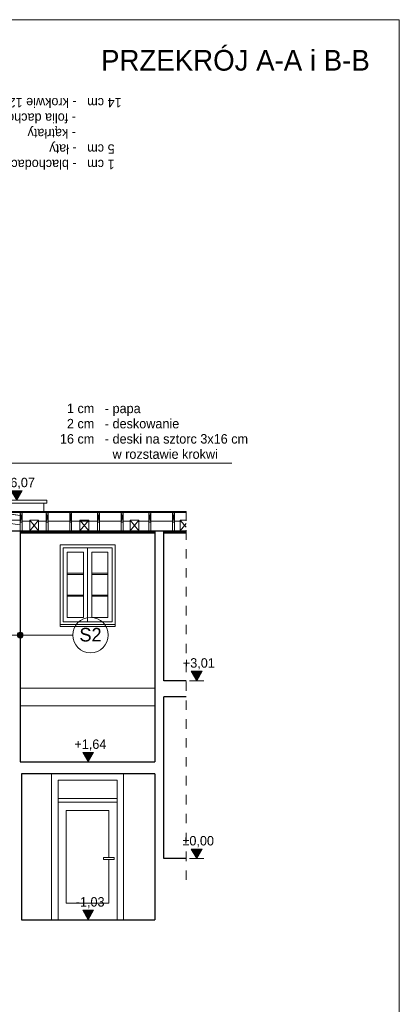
# Model space of a CAD drawing. Extents: x -623047 to -199286, y -27077 to 168279.
# Tile 51 of 194: x -537462 to -531033, y -14797 to 1873. Entities that reach past the tile are written whole.
import ezdxf

# ---------------------------------------------------------------- set-up
doc = ezdxf.new("R2010")
doc.units = 0
doc.header["$MEASUREMENT"] = 0
doc.linetypes.add('Przerywana', pattern=[320, 160, -160])
doc.layers.add('Arch opisy', color=7, linetype='Continuous')
doc.layers.add('INWENT WYMIARY', color=7, linetype='Continuous')
for name, color, linetype, lineweight in [('Arch opisy_Nr_Pióra__1', 7, 'Continuous', 25), ('Arch opisy_Nr_Pióra__21', 7, 'Continuous', 9), ('ARCH TABELA_Nr_Pióra__21', 7, 'Continuous', 9), ('INWENT KONST. DREWNIANA_Nr_Pióra__1', 7, 'Continuous', 25), ('INWENT KONST. DREWNIANA_Nr_Pióra__21', 7, 'Continuous', 9), ('INWENT OPISY_Nr_Pióra__1', 7, 'Continuous', 25), ('INWENT OPISY_Nr_Pióra__21', 7, 'Continuous', 9), ('INWENT STROPY_Nr_Pióra__1', 7, 'Continuous', 25), ('INWENT TEREN_Nr_Pióra__1', 7, 'Continuous', 25), ('INWENT WYMIARY_Nr_Pióra__21', 7, 'Continuous', 9), ('INWENT. DRZWI_Nr_Pióra__5', 7, 'Continuous', 13), ('INWENT. OKNA_Nr_Pióra__5', 7, 'Continuous', 13), ('INWENT.ŚCIANY_Nr_Pióra__1', 7, 'Continuous', 25), ('INWENT.ŚCIANY_Nr_Pióra__21', 7, 'Continuous', 9)]:
    doc.layers.add(name, color=color, linetype=linetype, lineweight=lineweight)
doc.layers.add('INWENT.ŚCIANY_Nr_Pióra__2', color=7, linetype='Continuous', lineweight=13, true_color=0x7f7f7f)
doc.styles.add('GENERATED_STYLE_2', font='txt')
doc.styles.add('GENERATED_STYLE_5', font='txt')
doc.styles.add('GENERATED_STYLE_6', font='txt')

# ---------------------------------------------------------------- blocks, each defined once
blk = doc.blocks.new('Wymiary_8', base_point=(-537511, -6265))
at = {"layer": 'INWENT WYMIARY_Nr_Pióra__21', "linetype": 'Continuous'}
blk.add_hatch(color=256, dxfattribs=at).paths.add_polyline_path([(-537511, -6265), (-537604, -6105), (-537419, -6105)], flags=0)
for p, q in [((-537511, -6265), (-537604, -6105)), ((-537604, -6105), (-537419, -6105)), ((-537419, -6105), (-537511, -6265)), ((-537511, -6265), (-537631, -6265)), ((-537511, -6265), (-537391, -6265))]:
    blk.add_line(p, q, dxfattribs=at)
at = {"layer": 'INWENT WYMIARY_Nr_Pióra__21', "insert": (-537745, -6073), "char_height": 160, "attachment_point": 7, "style": 'GENERATED_STYLE_2'}
blk.add_mtext('{+6,07}', dxfattribs=at)
blk = doc.blocks.new('Wymiary_13', base_point=(-536302, -10695))
at = {"layer": 'INWENT WYMIARY_Nr_Pióra__21', "linetype": 'Continuous'}
blk.add_hatch(color=256, dxfattribs=at).paths.add_polyline_path([(-536302, -10695), (-536395, -10535), (-536209, -10535)], flags=0)
for p, q in [((-536302, -10695), (-536395, -10535)), ((-536395, -10535), (-536209, -10535)), ((-536209, -10535), (-536302, -10695)), ((-536302, -10695), (-536422, -10695)), ((-536302, -10695), (-536182, -10695))]:
    blk.add_line(p, q, dxfattribs=at)
at = {"layer": 'INWENT WYMIARY_Nr_Pióra__21', "insert": (-536535, -10503), "char_height": 160, "attachment_point": 7, "style": 'GENERATED_STYLE_2'}
blk.add_mtext('{+1,64}', dxfattribs=at)
blk = doc.blocks.new('Wymiary_14', base_point=(-536302, -13365))
at = {"layer": 'INWENT WYMIARY_Nr_Pióra__21', "linetype": 'Continuous'}
blk.add_hatch(color=256, dxfattribs=at).paths.add_polyline_path([(-536302, -13365), (-536395, -13205), (-536209, -13205)], flags=0)
for p, q in [((-536302, -13365), (-536395, -13205)), ((-536395, -13205), (-536209, -13205)), ((-536209, -13205), (-536302, -13365)), ((-536302, -13365), (-536422, -13365)), ((-536302, -13365), (-536182, -13365))]:
    blk.add_line(p, q, dxfattribs=at)
at = {"layer": 'INWENT WYMIARY_Nr_Pióra__21', "insert": (-536512, -13173), "char_height": 160, "attachment_point": 7, "style": 'GENERATED_STYLE_2'}
blk.add_mtext('{-1,03}', dxfattribs=at)
blk = doc.blocks.new('Wymiary_24', base_point=(-534464, -9320))
at = {"layer": 'INWENT WYMIARY_Nr_Pióra__21', "linetype": 'Continuous'}
blk.add_hatch(color=256, dxfattribs=at).paths.add_polyline_path([(-534464, -9320), (-534557, -9160), (-534372, -9160)], flags=0)
for p, q in [((-534464, -9320), (-534557, -9160)), ((-534557, -9160), (-534372, -9160)), ((-534372, -9160), (-534464, -9320)), ((-534464, -9320), (-534584, -9320)), ((-534464, -9320), (-534344, -9320))]:
    blk.add_line(p, q, dxfattribs=at)
at = {"layer": 'INWENT WYMIARY_Nr_Pióra__21', "insert": (-534698, -9128), "char_height": 160, "attachment_point": 7, "style": 'GENERATED_STYLE_2'}
blk.add_mtext('{+3,01}', dxfattribs=at)
blk = doc.blocks.new('Wymiary_25', base_point=(-534464, -12330))
at = {"layer": 'INWENT WYMIARY_Nr_Pióra__21', "linetype": 'Continuous'}
blk.add_hatch(color=256, dxfattribs=at).paths.add_polyline_path([(-534464, -12330), (-534557, -12170), (-534372, -12170)], flags=0)
for p, q in [((-534464, -12330), (-534584, -12330)), ((-534464, -12330), (-534557, -12170)), ((-534557, -12170), (-534372, -12170)), ((-534372, -12170), (-534464, -12330)), ((-534464, -12330), (-534344, -12330))]:
    blk.add_line(p, q, dxfattribs=at)
at = {"layer": 'INWENT WYMIARY_Nr_Pióra__21', "insert": (-534705, -12138), "char_height": 160, "attachment_point": 7, "style": 'GENERATED_STYLE_2'}
blk.add_mtext('{±0,00}', dxfattribs=at)
blk = doc.blocks.new('Linia_133', base_point=(-537782, -8546))
at = {"layer": 'Arch opisy_Nr_Pióra__21', "linetype": 'Continuous'}
for points in [[(-537732, -8546), (-537736, -8527), (-537747, -8510), (-537763, -8500), (-537782, -8496), (-537801, -8500), (-537817, -8510), (-537828, -8527), (-537832, -8546), (-537828, -8565), (-537817, -8581), (-537801, -8592), (-537782, -8596), (-537763, -8592), (-537747, -8581), (-537736, -8565)], [(-537402, -8546), (-537406, -8527), (-537417, -8510), (-537433, -8500), (-537452, -8496), (-537471, -8500), (-537487, -8510), (-537498, -8527), (-537502, -8546), (-537498, -8565), (-537487, -8581), (-537471, -8592), (-537452, -8596), (-537433, -8592), (-537417, -8581), (-537406, -8565)]]:
    blk.add_hatch(color=256, dxfattribs=at).paths.add_polyline_path(points, flags=0)
blk.add_line((-537732, -8546), (-537502, -8546), dxfattribs=at)
for centre in [(-537782, -8546), (-537452, -8546)]:
    blk.add_circle(centre, 50, dxfattribs=at)
blk = doc.blocks.new('Linia_134', base_point=(-537452, -8546))
at = {"layer": 'Arch opisy_Nr_Pióra__21', "linetype": 'Continuous'}
blk.add_line((-537452, -8546), (-536562, -8546), dxfattribs=at)
blk.add_circle((-536262, -8546), 300, dxfattribs=at)

msp = doc.modelspace()

# ---------------------------------------------------------------- linework, layer by layer
at = {"layer": 'ARCH TABELA_Nr_Pióra__21', "linetype": 'Continuous'}
for p, q in [((-571783, 1872.9), (-531033, 1872.9)), ((-531033, 1872.9), (-531033, -26577.1))]:
    msp.add_line(p, q, dxfattribs=at)
at = {"layer": 'INWENT KONST. DREWNIANA_Nr_Pióra__1', "linetype": 'Continuous'}
for p, q in [((-535172, -6819.6), (-537452, -6819.6)), ((-534641.4, -6819.6), (-535022, -6819.6)), ((-534641.4, -9319.6), (-535022, -9319.6)), ((-534641.4, -9589.6), (-535022, -9589.6)), ((-537452, -10694.6), (-535172, -10694.6)), ((-535172, -10894.6), (-537432, -10894.6)), ((-534641.4, -12329.6), (-535022, -12329.6))]:
    msp.add_line(p, q, dxfattribs=at)
at = {"layer": 'INWENT KONST. DREWNIANA_Nr_Pióra__21', "linetype": 'Continuous'}
for p, q in [((-537452, -6519.4), (-539579.2, -6224.6)), ((-537452, -6681.2), (-539459.2, -6404)), ((-534641.4, -6451.9), (-537798.7, -6451.9)), ((-534641.4, -6471.9), (-537795.2, -6471.9)), ((-537452, -6471.9), (-537422, -6471.9)), ((-537452, -6779.6), (-537452, -6471.9)), ((-537452, -6471.9), (-537422, -6631.9)), ((-537422, -6471.9), (-537452, -6631.9)), ((-537422, -6471.9), (-537422, -6779.6)), ((-537012, -6471.9), (-536982, -6471.9)), ((-537012, -6779.6), (-537012, -6471.9)), ((-537012, -6471.9), (-536982, -6631.9)), ((-536982, -6471.9), (-537012, -6631.9)), ((-536982, -6471.9), (-536982, -6779.6)), ((-536612, -6471.9), (-536582, -6471.9)), ((-536612, -6779.6), (-536612, -6471.9)), ((-536612, -6471.9), (-536582, -6631.9)), ((-536582, -6471.9), (-536612, -6631.9)), ((-536582, -6471.9), (-536582, -6779.6)), ((-536142, -6471.9), (-536112, -6471.9)), ((-536142, -6779.6), (-536142, -6471.9)), ((-536142, -6471.9), (-536112, -6631.9)), ((-536112, -6471.9), (-536142, -6631.9)), ((-536112, -6471.9), (-536112, -6779.6)), ((-535742, -6471.9), (-535712, -6471.9)), ((-535742, -6779.6), (-535742, -6471.9)), ((-535742, -6471.9), (-535712, -6631.9)), ((-535712, -6471.9), (-535742, -6631.9)), ((-535712, -6471.9), (-535712, -6779.6)), ((-535272, -6471.9), (-535242, -6471.9)), ((-535272, -6779.6), (-535272, -6471.9)), ((-535272, -6471.9), (-535242, -6631.9)), ((-535242, -6471.9), (-535272, -6631.9)), ((-535242, -6471.9), (-535242, -6779.6)), ((-534872, -6471.9), (-534842, -6471.9)), ((-534872, -6779.6), (-534872, -6471.9)), ((-534872, -6471.9), (-534842, -6631.9)), ((-534842, -6471.9), (-534872, -6631.9)), ((-534842, -6471.9), (-534842, -6779.6)), ((-539342, -6599.6), (-537452, -6599.6)), ((-537452, -6681.2), (-537452, -6519.4)), ((-537452, -6519.9), (-537452, -6779.6)), ((-537422, -6631.9), (-537452, -6631.9)), ((-537292, -6615.6), (-537422, -6615.6)), ((-537292, -6779.6), (-537292, -6599.6)), ((-537292, -6599.6), (-537142, -6599.6)), ((-537292, -6599.6), (-537142, -6779.6)), ((-537292, -6779.6), (-537142, -6599.6)), ((-537142, -6599.6), (-537142, -6779.6)), ((-537012, -6615.6), (-537142, -6615.6)), ((-536982, -6631.9), (-537012, -6631.9)), ((-536612, -6615.6), (-536982, -6615.6)), ((-536582, -6631.9), (-536612, -6631.9)), ((-536142, -6615.6), (-536582, -6615.6)), ((-536442, -6779.6), (-536442, -6599.6)), ((-536442, -6599.6), (-536292, -6599.6)), ((-536442, -6599.6), (-536292, -6779.6)), ((-536442, -6779.6), (-536292, -6599.6)), ((-536292, -6599.6), (-536292, -6779.6)), ((-536112, -6631.9), (-536142, -6631.9)), ((-535742, -6615.6), (-536112, -6615.6)), ((-535712, -6631.9), (-535742, -6631.9)), ((-535592, -6615.6), (-535712, -6615.6)), ((-535592, -6779.6), (-535592, -6599.6)), ((-535592, -6599.6), (-535442, -6599.6)), ((-535592, -6599.6), (-535442, -6779.6)), ((-535592, -6779.6), (-535442, -6599.6)), ((-535442, -6599.6), (-535442, -6779.6)), ((-535272, -6615.6), (-535442, -6615.6)), ((-535242, -6631.9), (-535272, -6631.9)), ((-534872, -6615.6), (-535242, -6615.6)), ((-534842, -6631.9), (-534872, -6631.9)), ((-534742, -6615.6), (-534842, -6615.6)), ((-534742, -6779.6), (-534742, -6599.6)), ((-534742, -6599.6), (-534641.4, -6599.6)), ((-534742, -6599.6), (-534641.4, -6720.3)), ((-534742, -6779.6), (-534641.4, -6658.9)), ((-545756, -6779.6), (-537452, -6779.6)), ((-535172, -6779.6), (-537452, -6779.6)), ((-535172, -6799.6), (-537452, -6799.6)), ((-537142, -6779.6), (-537292, -6779.6)), ((-536292, -6779.6), (-536442, -6779.6)), ((-535442, -6779.6), (-535592, -6779.6)), ((-534641.4, -6779.6), (-535022, -6779.6)), ((-534641.4, -6799.6), (-535022, -6799.6)), ((-534641.4, -6779.6), (-534742, -6779.6))]:
    msp.add_line(p, q, dxfattribs=at)
at = {"layer": 'INWENT OPISY_Nr_Pióra__21', "linetype": 'Continuous'}
msp.add_line((-533866.9, -5632.9), (-538603, -5632.9), dxfattribs=at)
at = {"layer": 'INWENT OPISY_Nr_Pióra__21', "linetype": 'Przerywana'}
msp.add_line((-534641.4, -6451.9), (-534641.4, -12819.6), dxfattribs=at)
at = {"layer": 'INWENT STROPY_Nr_Pióra__1', "linetype": 'Continuous'}
msp.add_line((-537732, -6779.6), (-537452, -6779.6), dxfattribs=at)
at = {"layer": 'INWENT TEREN_Nr_Pióra__1', "linetype": 'Continuous'}
msp.add_line((-537432, -13364.6), (-535172, -13364.6), dxfattribs=at)
at = {"layer": 'INWENT. DRZWI_Nr_Pióra__5', "linetype": 'Continuous'}
for p, q in [((-536922, -13364.6), (-536922, -10894.6)), ((-535702, -13364.6), (-535702, -10894.6)), ((-536812, -13364.6), (-536812, -11004.6)), ((-535812, -11004.6), (-536812, -11004.6)), ((-535812, -13364.6), (-535812, -11004.6)), ((-535812, -11314.6), (-536812, -11314.6)), ((-535812, -11374.6), (-536812, -11374.6)), ((-535952, -11514.6), (-536672, -11514.6)), ((-536672, -13084.6), (-536672, -11514.6)), ((-535952, -12314.6), (-535952, -11514.6)), ((-536042, -12344.6), (-536042, -12314.6)), ((-536042, -12314.6), (-535862, -12314.6)), ((-535862, -12314.6), (-535862, -12344.6)), ((-535862, -12344.6), (-536042, -12344.6)), ((-535952, -13084.6), (-535952, -12344.6)), ((-535952, -13084.6), (-536672, -13084.6))]:
    msp.add_line(p, q, dxfattribs=at)
at = {"layer": 'INWENT. OKNA_Nr_Pióra__5', "linetype": 'Continuous'}
for p, q in [((-535897, -7069.6), (-536727, -7069.6)), ((-536727, -8319.6), (-536727, -7069.6)), ((-536657, -8249.6), (-536657, -7139.6)), ((-536382, -7139.6), (-536657, -7139.6)), ((-536382, -8249.6), (-536382, -7139.6)), ((-536312, -8319.6), (-536312, -7069.6)), ((-535967, -7139.6), (-536242, -7139.6)), ((-536242, -8249.6), (-536242, -7139.6)), ((-535967, -8249.6), (-535967, -7139.6)), ((-535897, -8319.6), (-535897, -7069.6)), ((-536382, -7499.6), (-536657, -7499.6)), ((-535967, -7499.6), (-536242, -7499.6)), ((-536382, -7519.6), (-536657, -7519.6)), ((-535967, -7519.6), (-536242, -7519.6)), ((-536382, -7869.6), (-536657, -7869.6)), ((-536382, -7889.6), (-536657, -7889.6)), ((-535967, -7869.6), (-536242, -7869.6)), ((-535967, -7889.6), (-536242, -7889.6)), ((-536727, -8319.6), (-535897, -8319.6)), ((-536657, -8249.6), (-536382, -8249.6)), ((-536242, -8249.6), (-535967, -8249.6))]:
    msp.add_line(p, q, dxfattribs=at)
at = {"layer": 'INWENT.ŚCIANY_Nr_Pióra__1', "linetype": 'Continuous'}
for p, q in [((-537452, -6779.6), (-537452, -10694.6)), ((-535172, -6779.6), (-535172, -10694.6)), ((-535172, -6779.6), (-535022, -6779.6)), ((-535022, -9319.6), (-535022, -6779.6)), ((-535022, -12329.6), (-535022, -9589.6)), ((-537432, -10894.6), (-537432, -13364.6)), ((-535172, -10894.6), (-535172, -13364.6))]:
    msp.add_line(p, q, dxfattribs=at)
at = {"layer": 'INWENT.ŚCIANY_Nr_Pióra__2', "linetype": 'Continuous'}
for p, q in [((-537002, -6264.6), (-538352, -6264.6)), ((-537002, -6314.6), (-538352, -6314.6)), ((-537052, -6451.9), (-537052, -6314.6)), ((-537002, -6314.6), (-537002, -6264.6))]:
    msp.add_line(p, q, dxfattribs=at)
at = {"layer": 'INWENT.ŚCIANY_Nr_Pióra__21', "linetype": 'Continuous'}
for p, q in [((-539392.3, -6252.2), (-537452, -6519.9)), ((-534641.4, -6779.6), (-537452, -6779.6)), ((-536777, -8399.6), (-536777, -7019.6)), ((-535847, -7019.6), (-536777, -7019.6)), ((-535847, -8399.6), (-535847, -7019.6)), ((-536777, -8369.6), (-535847, -8369.6)), ((-535847, -8399.6), (-536777, -8399.6)), ((-535172, -9444.6), (-537452, -9444.6)), ((-535172, -9744.6), (-537452, -9744.6))]:
    msp.add_line(p, q, dxfattribs=at)

# ---------------------------------------------------------------- block references
at = {"layer": 'Arch opisy', "linetype": 'Continuous'}
for name, p in [('Linia_134', (-537452, -8545.8)), ('Linia_133', (-537782, -8545.8))]:
    msp.add_blockref(name, p, dxfattribs=at)
at = {"layer": 'INWENT WYMIARY', "linetype": 'Continuous'}
for name, p in [('Wymiary_8', (-537511.5, -6264.6)), ('Wymiary_24', (-534464.3, -9319.6)), ('Wymiary_13', (-536302, -10694.6)), ('Wymiary_25', (-534464.3, -12329.6)), ('Wymiary_14', (-536302, -13364.6))]:
    msp.add_blockref(name, p, dxfattribs=at)

# ---------------------------------------------------------------- texts
at = {"layer": 'Arch opisy_Nr_Pióra__1', "linetype": 'Continuous', "insert": (-536262.2, -8424.5), "char_height": 230, "attachment_point": 2, "style": 'GENERATED_STYLE_5'}
msp.add_mtext('{S2}', dxfattribs=at)
at = {"layer": 'Arch opisy_Nr_Pióra__21', "linetype": 'Continuous', "insert": (-531533, 1360.6), "char_height": 350, "attachment_point": 3, "style": 'GENERATED_STYLE_6'}
msp.add_mtext('{PRZEKRÓJ A-A i B-B}', dxfattribs=at)
at = {"layer": 'INWENT OPISY_Nr_Pióra__1', "linetype": 'Continuous', "insert": (-535735.5, -658.5), "char_height": 160, "width": 4900.628, "attachment_point": 1, "rotation": 180, "line_spacing_factor": 0.980801, "style": 'GENERATED_STYLE_5'}
msp.add_mtext('{  1 cm   - blachodachówka\\P  5 cm   - łaty\\P             - kątrłaty\\P             - folia dachowa\\P14 cm   - krokwie 12x14 cm}', dxfattribs=at)
at = {"layer": 'INWENT OPISY_Nr_Pióra__1', "linetype": 'Continuous', "insert": (-536780.6, -4628.2), "char_height": 160, "width": 4900.628, "attachment_point": 1, "line_spacing_factor": 0.9668, "style": 'GENERATED_STYLE_5'}
msp.add_mtext('{  1 cm   - papa\\P  2 cm   - deskowanie\\P16 cm   - deski na sztorc 3x16 cm\\P               w rozstawie krokwi}', dxfattribs=at)

doc.saveas('drawing.dxf')
